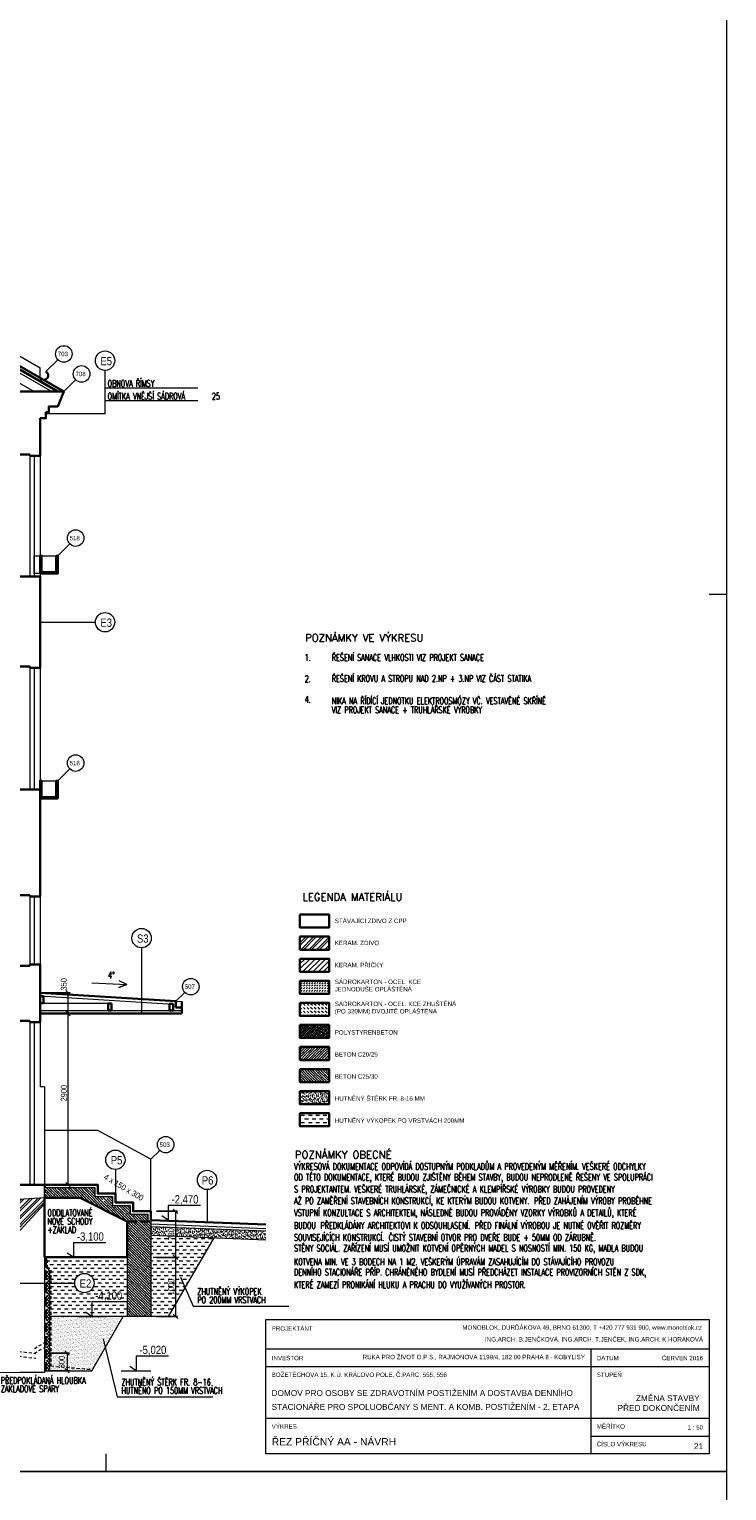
# Model space of a CAD drawing. Header units: millimetres. Extents: x -300958 to -108039, y 30118 to 292543.
# Tile 42 of 256: x -217035 to -205233, y 87605 to 112355. Entities that reach past the tile are written whole.
import ezdxf
from ezdxf.enums import TextEntityAlignment as Align

# ---------------------------------------------------------------- set-up
doc = ezdxf.new("R2010")
doc.units = ezdxf.units.MM
doc.header["$MEASUREMENT"] = 0
doc.linetypes.add('DGN Style 2', pattern=[879.857395, 527.914437, -351.942958])
doc.linetypes.add('DGN Style 3', pattern=[888.558256, 634.684469, -253.873788])
doc.layers.get('0').update_dxf_attribs({"lineweight": 13})
doc.layers.get('Defpoints').update_dxf_attribs({"color": 3, "lineweight": 13})
for name, color, linetype, lineweight in [('A_Vodorovné prvky krovu', 133, 'Continuous', 9), ('dims', 7, 'Continuous', 9), ('legenda', 7, 'Continuous', 13), ('Materiály', 1, 'Continuous', 13), ('navrh', 1, 'Continuous', 9), ('popis', 7, 'Continuous', 9), ('PSV', 7, 'Continuous', 13), ('RAMECEK', 7, 'Continuous', 0), ('schody', 7, 'Continuous', 13), ('tenka', 7, 'Continuous', 13), ('výškové kóty', 7, 'Continuous', 13), ('walls', 7, 'Continuous', 13)]:
    doc.layers.add(name, color=color, linetype=linetype, lineweight=lineweight)
doc.styles.add('GENERATED_STYLE_8', font='arial.ttf')
doc.styles.add('STYLE-0', font='ARIALN.TTF')
doc.styles.add('Style-Arial', font='arial.ttf')
doc.dimstyles.new('arch', dxfattribs={"dimscale": 50, "dimtxt": 2.5, "dimasz": 2.5, "dimexe": 1.25, "dimexo": 0.9, "dimtad": 1, "dimdec": 0, "dimtxsty": 'STYLE-0', "dimblk": 'ARCHTICK', "dimcen": 2.5, "dimadec": 0, "dimazin": 0, "dimtfac": 1, "dimtdec": 0, "dimtmove": 2, "dimatfit": 3, "dimldrblk": 'ARCHTICK', "dimfxl": 0, "dimarcsym": 0})
pattern_1 = [(37.5, (0, 0), (-1.574834, 48.170594), [0, -38, 0, -42.5, 0, -40.625]), (7.5, (0, 0), (44.244418, 70.553652), [0, -20.5, 0, -34.25, 0, -13.125]), (327.5, (-30.75, 0), (77.8535465, 0.141476), [0, -12.5, 0, -45, 0, -58.75]), (317.5, (-30.75, 0), (75.153165, 21.94189), [0, -6.25, 0, -29.5, 0, -33.75])]

# ---------------------------------------------------------------- blocks, each defined once
blk = doc.blocks.new('_ArchTick')
at = {"color": 0, "linetype": 'ByBlock', "flags": 128}
blk.add_lwpolyline([(-0.5, -0.5), (0.5, 0.5)], dxfattribs=at)
blk = doc.blocks.new('*D952')
at = {"layer": 'Defpoints', "color": 0, "linetype": 'Continuous'}
for p in [(-216792, 89938), (-216792, 89638), (-216395, 89638)]:
    blk.add_point(p, dxfattribs=at)
at = {"layer": 'dims', "color": 0, "linetype": 'Continuous', "lineweight": -2}
for p, q in [((-216717, 89938), (-216357, 89938)), ((-216717, 89638), (-216357, 89638))]:
    blk.add_line(p, q, dxfattribs=at)
at = {"layer": 'dims', "linetype": 'Continuous', "lineweight": 0}
blk.add_line((-216395, 89938), (-216395, 89638), dxfattribs=at)
at = {"layer": 'dims', "linetype": 'Continuous', "lineweight": 0, "xscale": 75, "yscale": 75, "zscale": 75}
for p, rotation in [((-216395, 89938), 90), ((-216395, 89638), 270)]:
    blk.add_blockref('_ArchTick', p, dxfattribs=dict(at, rotation=rotation))
at = {"layer": 'dims', "color": 0, "linetype": 'Continuous', "insert": (-216486, 89785), "char_height": 100, "attachment_point": 5, "rotation": 90, "style": 'STYLE-0'}
blk.add_mtext('300', dxfattribs=at)
blk = doc.blocks.new('*D953')
at = {"layer": 'Defpoints', "color": 0, "linetype": 'Continuous'}
for p in [(-214958, 91558), (-214958, 90558), (-214561, 90558)]:
    blk.add_point(p, dxfattribs=at)
at = {"layer": 'dims', "color": 0, "linetype": 'Continuous', "lineweight": -2}
for p, q in [((-214883, 91558), (-214524, 91558)), ((-214883, 90558), (-214524, 90558))]:
    blk.add_line(p, q, dxfattribs=at)
at = {"layer": 'dims', "linetype": 'Continuous', "lineweight": 0}
blk.add_line((-214561, 91558), (-214561, 90558), dxfattribs=at)
at = {"layer": 'dims', "linetype": 'Continuous', "lineweight": 0, "xscale": 75, "yscale": 75, "zscale": 75}
for p, rotation in [((-214561, 91558), 90), ((-214561, 90558), 270)]:
    blk.add_blockref('_ArchTick', p, dxfattribs=dict(at, rotation=rotation))
at = {"layer": 'dims', "color": 0, "linetype": 'Continuous', "insert": (-214631, 91058), "char_height": 100, "attachment_point": 5, "rotation": 90, "style": 'STYLE-0'}
blk.add_mtext('1000', dxfattribs=at)
blk = doc.blocks.new('*D954')
at = {"layer": 'Defpoints', "color": 0, "linetype": 'Continuous'}
for p in [(-214958, 92338), (-214958, 91558), (-214561, 91558)]:
    blk.add_point(p, dxfattribs=at)
at = {"layer": 'dims', "color": 0, "linetype": 'Continuous', "lineweight": -2}
for p, q in [((-214883, 92338), (-214524, 92338)), ((-214883, 91558), (-214524, 91558))]:
    blk.add_line(p, q, dxfattribs=at)
at = {"layer": 'dims', "linetype": 'Continuous', "lineweight": 0}
blk.add_line((-214561, 92338), (-214561, 91558), dxfattribs=at)
at = {"layer": 'dims', "linetype": 'Continuous', "lineweight": 0, "xscale": 75, "yscale": 75, "zscale": 75}
for p, rotation in [((-214561, 92338), 90), ((-214561, 91558), 270)]:
    blk.add_blockref('_ArchTick', p, dxfattribs=dict(at, rotation=rotation))
at = {"layer": 'dims', "color": 0, "linetype": 'Continuous', "insert": (-214631, 91948), "char_height": 100, "attachment_point": 5, "rotation": 90, "style": 'STYLE-0'}
blk.add_mtext('780', dxfattribs=at)
blk = doc.blocks.new('*D1392')
at = {"layer": 'Defpoints', "color": 0, "linetype": 'Continuous'}
for p in [(-216777, 95688), (-216777, 92788), (-216380, 92788)]:
    blk.add_point(p, dxfattribs=at)
at = {"layer": 'dims', "color": 0, "linetype": 'Continuous', "lineweight": -2}
for p, q in [((-216702, 95688), (-216343, 95688)), ((-216702, 92788), (-216343, 92788))]:
    blk.add_line(p, q, dxfattribs=at)
at = {"layer": 'dims', "linetype": 'Continuous', "lineweight": 0}
blk.add_line((-216380, 95688), (-216380, 92788), dxfattribs=at)
at = {"layer": 'dims', "linetype": 'Continuous', "lineweight": 0, "xscale": 75, "yscale": 75, "zscale": 75}
for p, rotation in [((-216380, 95688), 90), ((-216380, 92788), 270)]:
    blk.add_blockref('_ArchTick', p, dxfattribs=dict(at, rotation=rotation))
at = {"layer": 'dims', "color": 0, "linetype": 'Continuous', "insert": (-216450, 94338), "char_height": 100, "attachment_point": 5, "rotation": 90, "style": 'STYLE-0'}
blk.add_mtext('2900', dxfattribs=at)
blk = doc.blocks.new('*D1393')
at = {"layer": 'Defpoints', "color": 0, "linetype": 'Continuous'}
for p in [(-216853, 96038), (-216777, 95688), (-216380, 95688)]:
    blk.add_point(p, dxfattribs=at)
at = {"layer": 'dims', "color": 0, "linetype": 'Continuous', "lineweight": -2}
for p, q in [((-216778, 96038), (-216343, 96038)), ((-216702, 95688), (-216343, 95688))]:
    blk.add_line(p, q, dxfattribs=at)
at = {"layer": 'dims', "linetype": 'Continuous', "lineweight": 0}
blk.add_line((-216380, 96038), (-216380, 95688), dxfattribs=at)
at = {"layer": 'dims', "linetype": 'Continuous', "lineweight": 0, "xscale": 75, "yscale": 75, "zscale": 75}
for p, rotation in [((-216380, 96038), 90), ((-216380, 95688), 270)]:
    blk.add_blockref('_ArchTick', p, dxfattribs=dict(at, rotation=rotation))
at = {"layer": 'dims', "color": 0, "linetype": 'Continuous', "insert": (-216450, 96182), "char_height": 100, "attachment_point": 5, "rotation": 90, "style": 'STYLE-0'}
blk.add_mtext('350', dxfattribs=at)

msp = doc.modelspace()

# ---------------------------------------------------------------- hatches: boundary and pattern name
at = {"layer": 'Materiály', "linetype": 'Continuous', "lineweight": 0}
h = msp.add_hatch(dxfattribs=at)
h.set_pattern_fill('ANSI32', color=256, scale=250, style=0)
h.set_pattern_definition([(45, (2700.21, 7099.72), (-66.29126, 66.29126), []), (45, (2744.41, 7099.72), (-66.29126, 66.29126), [])])
h.paths.add_polyline_path([(-212454.2, 96767.6), (-211962, 96767.6), (-211962, 96989.5), (-212454.2, 96989.5)])
at = {"layer": 'Materiály', "linetype": 'Continuous'}
h = msp.add_hatch(dxfattribs=at)
h.set_pattern_fill('ANSI31', color=256, scale=500, style=0)
h.set_pattern_definition([(45, (2700.213, -17650.276), (-44.194174, 44.194174), [])])
h.paths.add_polyline_path([(-211962.1, 96615.8), (-212454.3, 96615.8), (-212454.3, 96393.9), (-211962.1, 96393.9)])
h = msp.add_hatch(dxfattribs=at)
h.set_pattern_fill('DASH', color=256, scale=250, angle=45, style=0)
h.set_pattern_definition([(45, (2700.213, -39925.276), (4e-15, 44.194174), [31.25, -31.25])])
h.paths.add_polyline_path([(-212454.4, 96242.1), (-212454.4, 96020.2), (-211962.2, 96020.2), (-211962.2, 96242.1)])
h = msp.add_hatch(dxfattribs=at)
h.set_pattern_fill('DASH', color=256, scale=350, angle=135, style=0)
h.set_pattern_definition([(135, (2700.213, -39925.276), (-61.871843, 4e-15), [43.75, -43.75])])
h.paths.add_polyline_path([(-212454.4, 95868.4), (-212454.4, 95646.5), (-211962.2, 95646.5), (-211962.2, 95868.4)])
at = {"layer": 'Materiály', "linetype": 'Continuous', "lineweight": 0}
h = msp.add_hatch(dxfattribs=at)
h.set_pattern_fill('ANSI33', color=256, scale=150, style=0)
h.set_pattern_definition([(45, (0, 773.69), (-26.516504, 26.516504), []), (45, (26.517, 773.69), (-26.516504, 26.516504), [18.75, -9.375])])
h.paths.add_polyline_path([(-212454.5, 95494.7), (-212454.5, 95272.9), (-211962.3, 95272.9), (-211962.3, 95494.7)])
h = msp.add_hatch(dxfattribs=at)
h.set_pattern_fill('ANSI35', color=256, scale=250, style=0)
h.set_pattern_definition([(45, (0, 25523.69), (-44.194174, 44.194174), []), (45, (44.194, 25523.69), (-44.194174, 44.194174), [78.125, -15.625, 0, -15.625])])
h.paths.add_polyline_path([(-212454.5, 95121.1), (-212454.5, 94899.2), (-211962.3, 94899.2), (-211962.3, 95121.1)])
h = msp.add_hatch(dxfattribs=at)
h.set_pattern_fill('ANSI35', color=256, scale=250, angle=90, style=0)
h.set_pattern_definition([(135, (0, 400), (-44.194174, -44.194174), []), (135, (3e-15, 444.194), (-44.194174, -44.194174), [78.125, -15.625, 0, -15.625])])
h.paths.add_polyline_path([(-212454.5, 94747.4), (-212454.5, 94525.5), (-211962.3, 94525.5), (-211962.3, 94747.4)])
at = {"layer": 'Materiály', "linetype": 'Continuous'}
h = msp.add_hatch(dxfattribs=at)
h.set_pattern_fill('AR-SAND', color=256, scale=25, style=0)
h.set_pattern_definition([(37.5, (0, 25150), (-1.574834, 48.170594), [0, -38, 0, -42.5, 0, -40.625]), (7.5, (0, 25150), (44.244418, 70.553652), [0, -20.5, 0, -34.25, 0, -13.125]), (327.5, (-30.75, 25150), (77.8535465, 0.141476), [0, -12.5, 0, -45, 0, -58.75]), (317.5, (-30.75, 25150), (75.153165, 21.94189), [0, -6.25, 0, -29.5, 0, -33.75])])
h.paths.add_polyline_path([(-212454.5, 94373.7), (-212454.5, 94151.8), (-211962.3, 94151.8), (-211962.3, 94373.7)])
h = msp.add_hatch(dxfattribs=at)
h.set_pattern_fill('DASH', color=256, scale=500, style=0)
h.set_pattern_definition([(0, (0, 49526.31), (62.5, 62.5), [62.5, -62.5])])
h.paths.add_polyline_path([(-212454.5, 94000), (-212454.5, 93778.1), (-211962.3, 93778.1), (-211962.3, 94000)])
at = {"layer": 'Materiály', "linetype": 'Continuous', "lineweight": 0}
h = msp.add_hatch(dxfattribs=at)
h.set_pattern_fill('ANSI35', color=256, scale=250, angle=90, style=0)
h.paths.add_polyline_path([(-216174.8, 92563.2), (-216102.6, 92527.1), (-216102.6, 92738.2), (-216762.6, 92738.2), (-216762.6, 92563.2)])
h.paths.add_polyline_path([(-215377.6, 92164.6), (-215027.6, 92164.6), (-215027.6, 92288.2), (-215327.6, 92288.2), (-215327.6, 92438.2), (-215627.6, 92438.2), (-215627.6, 92588.2), (-215927.6, 92588.2), (-215927.6, 92738.2), (-216102.6, 92738.2), (-216102.6, 92527.1)])
h = msp.add_hatch(dxfattribs=at)
h.set_pattern_fill('ANSI32', color=256, scale=250, style=0)
h.paths.add_polyline_path([(-216777.6, 92463.2), (-216777.6, 92563.2), (-217567.6, 92513.2), (-217567.6, 91718.2), (-217467.6, 91718.2)])
h = msp.add_hatch(dxfattribs=at)
h.set_pattern_fill('ANSI35', color=256, scale=250, angle=90, style=0)
h.paths.add_polyline_path([(-215377.6, 91558.2), (-215377.6, 90558.2), (-214977.6, 90558.2), (-214977.6, 92164.6), (-215377.6, 92164.6)])
at = {"layer": 'Materiály', "linetype": 'Continuous'}
h = msp.add_hatch(dxfattribs=at)
h.set_pattern_fill('AR-SAND', color=256, scale=25, style=0)
h.set_pattern_definition(pattern_1)
h.paths.add_polyline_path([(-213032.6, 91856.5), (-213032.6, 92006.7), (-214977.6, 92083.1), (-214977.6, 91933)])
h.paths.add_polyline_path([(-214706.9, 91833.1), (-214706.9, 92063.3), (-214554.8, 92063.3), (-214554.8, 91833.1)], flags=9)
h = msp.add_hatch(dxfattribs=at)
h.set_pattern_fill('DASH', color=256, scale=500, style=0)
h.paths.add_polyline_path([(-213908.1, 91891), (-214977.6, 91933), (-214977.6, 90558.2), (-214677.6, 90558.2)])
h.paths.add_polyline_path([(-214706.9, 90914.7), (-214706.9, 91201.6), (-214554.8, 91201.6), (-214554.8, 90914.7)], flags=24)
h.paths.add_polyline_path([(-214706.9, 91833.1), (-214706.9, 92063.3), (-214554.8, 92063.3), (-214554.8, 91833.1)], flags=9)
h = msp.add_hatch(dxfattribs=at)
h.set_pattern_fill('DASH', color=256, scale=500, style=0)
h.paths.add_polyline_path([(-215938.8, 91123, -1), (-216266.4, 91123), (-216672.6, 91123), (-216672.6, 90558.2), (-215377.6, 90558.2), (-215377.6, 91558.2), (-216752.6, 91558.2), (-216752.6, 91393.2), (-216692.6, 91333.2), (-216692.6, 91123), (-216266.4, 91123, -1)])
h.paths.add_polyline_path([(-215952.7, 91015.5), (-215440.9, 91015.5), (-215440.9, 90777.2), (-215952.7, 90777.2)], flags=24)
h = msp.add_hatch(dxfattribs=at)
h.set_pattern_fill('AR-SAND', color=256, scale=25, style=0)
h.set_pattern_definition(pattern_1)
h.paths.add_polyline_path([(-215977.6, 89638.2), (-215446.4, 90558.2), (-216692.6, 90558.2), (-216692.6, 89638.2)])
h.paths.add_polyline_path([(-216562.2, 89669.7), (-216562.2, 89900.6), (-216410, 89900.6), (-216410, 89669.7)], flags=24)

# ---------------------------------------------------------------- linework, layer by layer
at = {"layer": 'A_Vodorovné prvky krovu'}
for p, q in [((-218335.5, 107189.8), (-216652.6, 106218.2)), ((-218335.5, 107016.6), (-216952.6, 106218.2))]:
    msp.add_line(p, q, dxfattribs=at)
at = {"layer": 'dims', "linetype": 'Continuous', "flags": 128}
msp.add_lwpolyline([(-215975.4, 96205.2), (-215386.1, 96176.4), (-215517.6, 96127.7), (-215386.1, 96176.4), (-215512.2, 96237.7)], dxfattribs=at)
at = {"layer": 'legenda', "linetype": 'Continuous', "lineweight": 0}
for p, q in [((-215752.6, 105844.4), (-215752.6, 106578.7)), ((-215752.6, 105844.4), (-216752.6, 105844.4)), ((-216852.6, 102313.2), (-215916.4, 102313.2)), ((-215134.8, 96800), (-215134.8, 95688.2)), ((-215577.6, 93046), (-215577.6, 92638.2)), ((-214026.2, 92704.7), (-214026.2, 92150.8))]:
    msp.add_line(p, q, dxfattribs=at)
at = {"layer": 'legenda', "linetype": 'Continuous'}
for p, q in [((-214183.7, 106278.7), (-215752.6, 106278.7)), ((-214183.7, 106061.6), (-215752.6, 106061.6)), ((-217567.6, 91123), (-216266.4, 91123)), ((-213032.6, 90007.2), (-205532.6, 90007.2)), ((-207532.6, 90007.2), (-207532.6, 88232.5)), ((-213032.6, 89707.2), (-205532.6, 89707.2)), ((-213032.6, 88832.5), (-205532.6, 88832.5)), ((-207532.6, 88532.5), (-205532.6, 88532.5))]:
    msp.add_line(p, q, dxfattribs=at)
at = {"layer": 'legenda', "linetype": 'Continuous', "flags": 128}
msp.add_lwpolyline([(-205532.6, 88232.5), (-213032.6, 88232.5), (-213032.6, 90507.2), (-205532.6, 90507.2)], close=True, dxfattribs=at)
at = {"layer": 'legenda', "linetype": 'Continuous', "lineweight": 0}
for centre in [(-215752.6, 106742.5), (-215752.6, 102313.2), (-215134.8, 96963.8), (-215577.6, 93209.7), (-214026.2, 92868.5), (-216102.6, 91123)]:
    msp.add_circle(centre, 163.8, dxfattribs=at)
at = {"layer": 'Materiály', "linetype": 'Continuous'}
for p, q in [((-215877.6, 93708.2), (-216777.6, 93708.2)), ((-214977.6, 93219), (-215877.6, 93708.2)), ((-214977.6, 92338.2), (-214977.6, 93219)), ((-214977.6, 92188.2), (-214977.6, 90558.2)), ((-214977.6, 92123.1), (-213032.6, 92046.7)), ((-214977.6, 92083.1), (-213032.6, 92006.7)), ((-214977.6, 91933), (-213032.6, 91856.5)), ((-216752.6, 91393.2), (-216692.6, 91333.2)), ((-215377.6, 91558.2), (-215377.6, 90558.2))]:
    msp.add_line(p, q, dxfattribs=at)
at = {"layer": 'Materiály', "linetype": 'DGN Style 3', "lineweight": 30, "ltscale": 0.25}
for p, q in [((-215377.6, 92164.6), (-214977.6, 92164.6)), ((-216752.6, 91558.2), (-216752.6, 89638.2))]:
    msp.add_line(p, q, dxfattribs=at)
at = {"layer": 'Materiály', "linetype": 'Continuous', "flags": 128}
for points in [[(-216777.6, 92738.2), (-215927.6, 92738.2), (-215927.6, 92588.2), (-215627.6, 92588.2), (-215627.6, 92438.2), (-215327.6, 92438.2), (-215327.6, 92288.2), (-215027.6, 92288.2), (-215027.6, 92164.6)], [(-216728.4, 89638.2), (-216692.6, 89658.9), (-216742.6, 89687.7), (-216692.6, 89716.6), (-216742.6, 89745.5), (-216692.6, 89774.3), (-216742.6, 89803.2), (-216692.6, 89832.1), (-216742.6, 89860.9), (-216692.6, 89889.8), (-216742.6, 89918.7), (-216692.6, 89947.5), (-216742.6, 89976.4), (-216692.6, 90005.3), (-216742.6, 90034.1), (-216692.6, 90063), (-216742.6, 90091.9), (-216692.6, 90120.7), (-216742.6, 90149.6), (-216692.6, 90178.5), (-216742.6, 90207.3), (-216692.6, 90236.2), (-216742.6, 90265.1), (-216692.6, 90293.9), (-216742.6, 90322.8), (-216692.6, 90351.7), (-216742.6, 90380.5), (-216692.6, 90409.4), (-216742.6, 90438.3), (-216692.6, 90467.2), (-216742.6, 90496), (-216692.6, 90524.9), (-216742.6, 90553.8), (-216692.6, 90582.6), (-216742.6, 90611.5), (-216692.6, 90640.4), (-216742.6, 90669.2), (-216692.6, 90698.1), (-216742.6, 90727), (-216692.6, 90755.8), (-216742.6, 90784.7), (-216692.6, 90813.6), (-216742.6, 90842.4), (-216692.6, 90871.3), (-216742.6, 90900.2), (-216692.6, 90929), (-216742.6, 90957.9), (-216692.6, 90986.8), (-216742.6, 91015.6), (-216692.6, 91044.5), (-216742.6, 91073.4), (-216692.6, 91102.2), (-216742.6, 91131.1), (-216692.6, 91160), (-216742.6, 91188.8), (-216692.6, 91217.7), (-216742.6, 91246.6), (-216692.6, 91275.4), (-216742.6, 91304.3), (-216692.6, 91333.2), (-216692.6, 91333.2)]]:
    msp.add_lwpolyline(points, dxfattribs=at)
at = {"layer": 'navrh', "linetype": 'Continuous', "lineweight": 30}
for p, q in [((-218633.9, 107419.8), (-216552.6, 106218.2)), ((-218608.9, 107463.2), (-216452.6, 106218.2)), ((-216852.6, 96038.2), (-214552.6, 95894.4)), ((-214552.6, 95788.2), (-214552.6, 95894.4)), ((-214552.6, 95788.2), (-214452.6, 95788.2)), ((-214452.6, 95688.2), (-214452.6, 95888.2)), ((-216852.6, 95688.2), (-214452.6, 95688.2)), ((-216777.6, 92563.2), (-216174.8, 92563.2)), ((-216777.6, 92463.2), (-216777.6, 92563.2)), ((-216174.8, 92563.2), (-215377.6, 92164.6)), ((-215377.6, 92164.6), (-215377.6, 91558.2)), ((-214977.6, 92188.2), (-213764, 92140.5)), ((-213764, 92140.5), (-213032.6, 92111.7)), ((-215377.6, 91558.2), (-216777.6, 91558.2))]:
    msp.add_line(p, q, dxfattribs=at)
at = {"layer": 'navrh', "linetype": 'Continuous'}
for p, q in [((-217027.6, 105128.2), (-217027.6, 103088.2)), ((-216952.6, 105128.2), (-216952.6, 103088.2)), ((-216827.6, 103438.2), (-216577.6, 103438.2)), ((-217027.6, 101538.2), (-217027.6, 99478.2)), ((-216952.6, 101538.2), (-216952.6, 99478.2)), ((-216827.6, 99628.2), (-216577.6, 99628.2)), ((-217027.6, 97668.2), (-217027.6, 96518.2)), ((-216952.6, 97668.2), (-216952.6, 96518.2)), ((-216855.7, 95988.3), (-214602.6, 95847.5)), ((-214602.6, 95738.2), (-214602.6, 95847.5)), ((-214552.6, 95894.4), (-214452.6, 95888.2)), ((-217027.6, 95538.2), (-217027.6, 92788.2)), ((-216952.6, 95538.2), (-216952.6, 92788.2)), ((-215702.6, 95738.2), (-214452.6, 95738.2)), ((-214677.6, 90558.2), (-213908.1, 91891)), ((-216692.6, 91333.2), (-216692.6, 89638.2)), ((-215377.6, 90558.2), (-216692.6, 90558.2)), ((-215977.6, 89638.2), (-215446.4, 90558.2)), ((-214677.6, 90558.2), (-215446.4, 90558.2)), ((-216777.6, 89638.2), (-215977.6, 89638.2))]:
    msp.add_line(p, q, dxfattribs=at)
at = {"layer": 'navrh', "linetype": 'DGN Style 2', "lineweight": 0, "ltscale": 0.1}
for p, q in [((-216762.6, 92563.2), (-216762.6, 92788.2)), ((-216732.6, 91518.2), (-216732.6, 91401.5)), ((-216732.6, 91401.5), (-216672.6, 91341.5)), ((-216672.6, 91341.5), (-216672.6, 89718.2)), ((-216947.6, 90014.1), (-216747.6, 90129.6)), ((-217567.6, 90008.2), (-216924.4, 89930)), ((-217567.6, 89928.2), (-216924.4, 89850)), ((-216947.6, 89934.1), (-216747.6, 90049.6)), ((-216672.6, 89718.2), (-215977.6, 89659.8))]:
    msp.add_line(p, q, dxfattribs=at)
at = {"layer": 'navrh', "linetype": 'Continuous'}
msp.add_lwpolyline([(-216852.6, 103138.2), (-216952.6, 103138.2), (-216952.6, 103438.2), (-216852.6, 103438.2)], close=True, dxfattribs=at)
at = {"layer": 'navrh', "linetype": 'Continuous', "lineweight": 30, "flags": 128}
for points in [[(-216852.6, 103138.2), (-216852.6, 103438.2), (-216827.6, 103438.2), (-216827.6, 103163.2), (-216577.6, 103163.2), (-216577.6, 103438.2), (-216552.6, 103438.2), (-216552.6, 103138.2), (-216852.6, 103138.2)], [(-216852.6, 99328.2), (-216852.6, 99628.2), (-216827.6, 99628.2), (-216827.6, 99353.2), (-216577.6, 99353.2), (-216577.6, 99628.2), (-216552.6, 99628.2), (-216552.6, 99328.2), (-216852.6, 99328.2)], [(-216792.6, 95983.2), (-216792.6, 95863.2), (-216852.6, 95863.2), (-216852.6, 95983.2), (-216852.6, 95983.2), (-216792.6, 95983.2)], [(-215642.6, 95858.2), (-215642.6, 95738.2), (-215702.6, 95738.2), (-215702.6, 95858.2), (-215702.6, 95858.2), (-215642.6, 95858.2)], [(-214602.6, 95848.2), (-214602.6, 95738.2), (-214662.6, 95738.2), (-214662.6, 95848.2), (-214662.6, 95848.2), (-214602.6, 95848.2)], [(-216777.6, 92788.2), (-215877.6, 92788.2), (-215877.6, 92638.2), (-215577.6, 92638.2), (-215577.6, 92488.2), (-215277.6, 92488.2), (-215277.6, 92338.2), (-214977.6, 92338.2), (-214977.6, 92188.2), (-214977.6, 92188.2)]]:
    msp.add_lwpolyline(points, dxfattribs=at)
for points in [[(-212454.2, 96989.5), (-211962, 96989.5), (-211962, 96767.6), (-212454.2, 96767.6)], [(-212454.3, 96615.8), (-211962.1, 96615.8), (-211962.1, 96393.9), (-212454.3, 96393.9)], [(-212454.4, 96242.1), (-211962.2, 96242.1), (-211962.2, 96020.2), (-212454.4, 96020.2)], [(-212454.4, 95868.4), (-211962.2, 95868.4), (-211962.2, 95646.5), (-212454.4, 95646.5)], [(-212454.5, 95494.7), (-211962.3, 95494.7), (-211962.3, 95272.9), (-212454.5, 95272.9)], [(-212454.5, 95121.1), (-211962.3, 95121.1), (-211962.3, 94899.2), (-212454.5, 94899.2)], [(-212454.5, 94747.4), (-211962.3, 94747.4), (-211962.3, 94525.5), (-212454.5, 94525.5)], [(-212454.5, 94373.7), (-211962.3, 94373.7), (-211962.3, 94151.8), (-212454.5, 94151.8)], [(-212454.5, 94000), (-211962.3, 94000), (-211962.3, 93778.1), (-212454.5, 93778.1)]]:
    msp.add_lwpolyline(points, close=True, dxfattribs=at)
at = {"layer": 'navrh', "linetype": 'Continuous', "lineweight": 30}
msp.add_arc((-216790.6, 106491.3), 75, 214.22257, 59.99963, dxfattribs=at)
at = {"layer": 'PSV', "linetype": 'Continuous', "lineweight": 0}
for p, q in [((-216550.8, 106758.5), (-216753.1, 106556.3)), ((-216250.3, 106420.4), (-216452.6, 106218.2)), ((-216350.3, 103640.4), (-216552.6, 103438.2)), ((-216350.3, 99830.4), (-216552.6, 99628.2)), ((-214401.6, 96043.5), (-214552.6, 95894.4)), ((-214826.6, 93368.2), (-214977.6, 93219))]:
    msp.add_line(p, q, dxfattribs=at)
for centre in [(-216450.5, 106856.3), (-216150.1, 106518.2), (-216250.1, 103738.2), (-216250.1, 99928.2), (-214301.9, 96142), (-214726.9, 93466.6)]:
    msp.add_circle(centre, 140.1, dxfattribs=at)
at = {"layer": 'RAMECEK', "linetype": 'Continuous', "lineweight": 0}
for p, q in [((-205232.6, 102782.5), (-205532.6, 102782.5)), ((-215732.6, 87932.5), (-215732.6, 88232.5))]:
    msp.add_line(p, q, dxfattribs=at)
at = {"layer": 'RAMECEK', "linetype": 'Continuous', "lineweight": 0, "flags": 128}
for points in [[(-236732.6, 87932.5), (-205232.6, 87932.5), (-205232.6, 112682.5), (-236732.6, 112682.5)], [(-236732.6, 63182.5), (-205232.6, 63182.5), (-205232.6, 87932.5), (-236732.6, 87932.5)]]:
    msp.add_lwpolyline(points, close=True, dxfattribs=at)
at = {"layer": 'tenka', "linetype": 'Continuous'}
for p, q in [((-223397.9, 110401.3), (-216852.6, 106622.3)), ((-216852.6, 106449.1), (-216852.6, 106622.3)), ((-216852.6, 105128.2), (-216852.6, 103088.2)), ((-216852.6, 101538.2), (-216852.6, 99478.2)), ((-216852.6, 97668.2), (-216852.6, 96518.2)), ((-215702.6, 95858.2), (-216792.6, 95858.2)), ((-215702.6, 95738.2), (-215702.6, 95858.2)), ((-216852.6, 95738.2), (-215702.6, 95738.2)), ((-216852.6, 95538.2), (-216852.6, 94448.2)), ((-216777.6, 94448.2), (-216852.6, 94448.2)), ((-216777.6, 94448.2), (-216777.6, 92788.2)), ((-216777.6, 92563.2), (-216777.6, 92788.2)), ((-216777.6, 92563.2), (-217567.6, 92513.2)), ((-216777.6, 92463.2), (-217467.6, 91718.2)), ((-216777.6, 91558.2), (-216777.6, 89608.2)), ((-216777.6, 89608.2), (-217567.6, 89608.2))]:
    msp.add_line(p, q, dxfattribs=at)
at = {"layer": 'tenka', "linetype": 'Continuous', "flags": 128}
for points in [[(-214475.7, 91221.1), (-214264.4, 90730.7), (-212643.4, 90730.7)], [(-215785.4, 90178.2), (-215549.2, 89197.3), (-213928.2, 89197.3)]]:
    msp.add_lwpolyline(points, dxfattribs=at)
at = {"layer": 'výškové kóty', "linetype": 'Continuous'}
for p, q in [((-216225.4, 90558.2), (-215725.4, 90558.2)), ((-215477.6, 89638.2), (-214977.6, 89638.2))]:
    msp.add_line(p, q, dxfattribs=at)
at = {"layer": 'výškové kóty', "linetype": 'Continuous', "lineweight": 0, "flags": 128}
for points in [[(-214136.7, 92433.6), (-214685.4, 92433.6), (-214685.4, 92188.2), (-214791.8, 92258.6)], [(-215738.2, 91803.6), (-216286.8, 91803.6), (-216286.8, 91558.2), (-216393.3, 91628.6)], [(-215426.8, 90803.6), (-215975.4, 90803.6), (-215975.4, 90558.2), (-216081.9, 90628.6)], [(-214678.9, 89883.6), (-215227.6, 89883.6), (-215227.6, 89638.2), (-215334, 89708.6)]]:
    msp.add_lwpolyline(points, dxfattribs=at)
at = {"layer": 'walls', "linetype": 'Continuous', "lineweight": 30}
for p, q in [((-216452.6, 106218.2), (-217232.6, 106218.2)), ((-216852.6, 105128.2), (-216852.6, 105768.2)), ((-217372.6, 105153.2), (-217027.6, 105153.2)), ((-217027.6, 105128.2), (-217027.6, 105153.2)), ((-217027.6, 105128.2), (-216852.6, 105128.2)), ((-217222.6, 103088.2), (-216852.6, 103088.2)), ((-216852.6, 101538.2), (-216852.6, 103088.2)), ((-217502.6, 101563.2), (-217027.6, 101563.2)), ((-217027.6, 101538.2), (-217027.6, 101563.2)), ((-217027.6, 101538.2), (-216852.6, 101538.2)), ((-217352.6, 99478.2), (-216852.6, 99478.2)), ((-216852.6, 97668.2), (-216852.6, 99478.2)), ((-217502.6, 97693.2), (-217027.6, 97693.2)), ((-217027.6, 97668.2), (-217027.6, 97693.2)), ((-217027.6, 97668.2), (-216852.6, 97668.2)), ((-217502.6, 96493.2), (-217027.6, 96493.2)), ((-216852.6, 96518.2), (-217027.6, 96518.2)), ((-217027.6, 96518.2), (-217027.6, 96493.2)), ((-216852.6, 95538.2), (-216852.6, 96518.2)), ((-217502.6, 95563.2), (-217027.6, 95563.2)), ((-217027.6, 95538.2), (-217027.6, 95563.2)), ((-217027.6, 95538.2), (-216852.6, 95538.2)), ((-216777.6, 92788.2), (-218922.6, 92788.2)), ((-216777.6, 91558.2), (-216777.6, 92463.2))]:
    msp.add_line(p, q, dxfattribs=at)
at = {"layer": 'walls', "linetype": 'Continuous', "lineweight": 30, "flags": 128}
msp.add_lwpolyline([(-216852.6, 105768.2), (-216752.6, 105768.2), (-216752.6, 105868.2), (-216702.6, 105868.2), (-216702.6, 105968.2), (-216552.6, 105968.2), (-216452.6, 106218.2)], dxfattribs=at)
msp.add_lwpolyline([(-212454.1, 97363.2), (-211962, 97363.2), (-211962, 97141.3), (-212454.1, 97141.3)], close=True, dxfattribs=at)

# ---------------------------------------------------------------- texts
at = {"layer": 'dims', "linetype": 'Continuous', "insert": (-215591.6, 96332.2), "char_height": 112, "attachment_point": 6, "rotation": 357.20383, "line_spacing_factor": 0.765173, "style": 'Style-Arial'}
msp.add_mtext('{\\Fromans|c238;\\W0.71429;4°}', dxfattribs=at)
at = {"layer": 'legenda', "linetype": 'Continuous', "lineweight": 0}
for s, insert, char_height, width, attachment_point, style in [('E5', (-215831.4, 106805.3), 140, 298.375, 1, 'STYLE-0'), ('E3', (-215831.4, 102375.9), 140, 298.375, 1, 'STYLE-0'), ('STÁVAJÍCÍ ZDIVO Z CPP', (-211865.2, 97293.3), 75, 1711.466, 1, 'GENERATED_STYLE_8'), ('S3', (-215213.6, 97026.5), 140, 298.375, 1, 'STYLE-0'), ('KERAM. ZDIVO', (-211865.3, 96919.6), 75, 1711.466, 1, 'GENERATED_STYLE_8'), ('KERAM. PŘÍČKY', (-211865.4, 96545.9), 75, 1711.466, 1, 'GENERATED_STYLE_8'), ('SÁDROKARTON - OCEL. KCE JEDNODUŠE OPLÁŠTĚNÁ', (-211865.4, 96261.4), 75, 1711.466, 1, 'GENERATED_STYLE_8'), ('SÁDROKARTON - OCEL. KCE ZHUŠTĚNÁ \\P(PO 320MM) DVOJITĚ OPLÁŠTĚNÁ', (-211865.5, 95887.7), 75, 2278.255, 1, 'GENERATED_STYLE_8'), ('POLYSTYRENBETON', (-211865.6, 95405.8), 75, 1711.466, 1, 'GENERATED_STYLE_8'), ('BETON C20/25', (-211865.6, 95032.1), 75, 1711.466, 1, 'GENERATED_STYLE_8'), ('BETON C25/30', (-211865.6, 94658.4), 75, 1711.466, 1, 'GENERATED_STYLE_8'), ('HUTNĚNÝ ŠTĚRK FR. 8-16 MM', (-211865.6, 94284.7), 75, 1711.466, 1, 'GENERATED_STYLE_8'), ('HUTNĚNÝ VÝKOPEK PO VRSTVÁCH 200MM', (-211865.6, 93911), 75, 3174.656, 1, 'GENERATED_STYLE_8'), ('P5', (-215656.4, 93272.5), 140, 1046.843, 1, 'STYLE-0'), ('P6', (-214017.2, 92931.2), 140, 226.665, 2, 'STYLE-0'), ('E2', (-216181.4, 91185.7), 140, 298.375, 1, 'STYLE-0'), ('\\A1;PROJEKTANT  ', (-212932.6, 90390), 75, 1711.466, 1, 'GENERATED_STYLE_8'), ('MONOBLOK, DURĎÁKOVA 49, BRNO 61300, T +420 777 931 900, www.monoblok.cz', (-205650.9, 90407.2), 75, 4311.61, 3, 'GENERATED_STYLE_8'), ('ING.ARCH. B.JENČKOVÁ, ING.ARCH. T.JENČEK, ING.ARCH. K.HORÁKOVÁ', (-205632.6, 90207.2), 75, 5486.569, 3, 'GENERATED_STYLE_8'), ('\\A1;INVESTOR', (-212932.6, 89890), 75, 1711.466, 1, 'GENERATED_STYLE_8'), ('RUKA PRO ŽIVOT O.P.S., RAJMONOVA 1199/4, 182 00 PRAHA 8 - KOBYLISY', (-207632.6, 89907.2), 75, 3880.28, 3, 'GENERATED_STYLE_8'), ('\\A1;DATUM', (-207432.6, 89890), 75, 689.424, 1, 'GENERATED_STYLE_8'), ('ČERVEN 2016', (-205632.6, 89890), 75, 828.958, 3, 'GENERATED_STYLE_8'), ('BOŽETĚCHOVA 15, K.Ú. KRÁLOVO POLE, Č.PARC. 555, 556', (-212932.6, 89607.2), 75, 3474.693, 1, 'GENERATED_STYLE_8'), ('STUPEŇ', (-207432.6, 89607.2), 75, 945.177, 1, 'GENERATED_STYLE_8'), ('VÝKRES', (-212932.6, 88732.6), 75, 1711.466, 1, 'GENERATED_STYLE_8'), ('MĚŘÍTKO', (-207432.6, 88732.6), 75, 810.571, 1, 'GENERATED_STYLE_8'), ('1 : 50', (-205632.6, 88715.3), 75, 828.957, 3, 'GENERATED_STYLE_8'), ('ŘEZ PŘÍČNÝ AA - NÁVRH', (-212932.7, 88371.1), 125, 4195.239, 7, 'GENERATED_STYLE_8'), ('ČÍSLO VÝKRESU', (-207432.6, 88432.6), 75, 931.717, 1, 'GENERATED_STYLE_8'), ('21', (-205632.6, 88409.6), 100, 828.958, 3, 'GENERATED_STYLE_8')]:
    msp.add_mtext(s, dxfattribs=dict(at, insert=insert, char_height=char_height, width=width, attachment_point=attachment_point, style=style))
for s, insert, char_height, attachment_point, rotation, line_spacing_factor, style in [('{\\Fromans|c238;\\W0.71429;OBNOVA ŘÍMSY}', (-215709, 106356.4), 112, 4, 0.00116, 0.765173, 'Style-Arial'), ('{\\Fromans|c238;\\W0.71429;OMÍTKA VNĚJŠÍ SÁDROVÁ}', (-215709, 106139.2), 112, 4, 0.00116, 0.765173, 'Style-Arial'), ('{\\Fromans|c238;\\W0.71429;2\\Fromans|c0;5}', (-213946.3, 106139.2), 112, 4, 0.00116, 0.765173, 'Style-Arial'), ('\\Fromans.shx;POZNÁMKY VE VÝKRESU', (-212368, 102048.2), 125, 4, 0.00406, 0.809677, 'GENERATED_STYLE_8'), ('\\Fromans.shx;\\H1.000000x;\\W0.714286;1.', (-212374.3, 101714.2), 112, 4, 0.00116, 0.765173, 'Style-Arial'), ('{\\Fromans|c238;\\W0.71429;ŘEŠENÍ SANACE VLHKOSTI VIZ PROJEKT SANACE}', (-211916.7, 101715.3), 112, 4, 0.00116, 0.809677, 'Style-Arial'), ('{\\Fromans|c238;\\W0.71429;2\\Fromans|c0;.}', (-212374.3, 101356.9), 112, 4, 0.00116, 0.765173, 'Style-Arial'), ('{\\Fromans|c238;\\W0.71429;ŘEŠENÍ KROVU A STROPU NAD 2.NP + 3.NP VIZ ČÁST STATIKA}', (-211916.7, 101357.9), 112, 4, 0.00116, 0.809677, 'Style-Arial'), ('{\\Fromans|c238;\\W0.71429;4\\Fromans|c0;.}', (-212374.3, 101006), 112, 4, 0.00116, 0.765173, 'Style-Arial'), ('{\\Fromans|c238;\\W0.71429;NIKA NA ŘÍDÍCÍ JEDNOTKU ELEKTROOSMÓZY VČ. VESTAVĚNÉ SKŘÍNĚ \\PVIZ PROJEKT SANACE + TRUHLÁŘSKÉ VÝROBKY}', (-211916.7, 100904.2), 112, 4, 0.00116, 0.809677, 'Style-Arial'), ('\\Fromans.shx;LEGENDA MATERIÁLU', (-211565.6, 97660.2), 125, 5, 0.00406, 0.809677, 'GENERATED_STYLE_8'), ('\\Fromans.shx;POZNÁMKY OBECNÉ', (-212541.8, 93296.4), 125, 4, 0.00406, 0.809677, 'GENERATED_STYLE_8'), ('{\\Fromans|c0;\\W0.71429;VÝKRESOVÁ DOKUMENTACE ODPOVÍDÁ DOSTUPNÝM PODKLAD\\Fromans|c238;Ů\\Fromans|c0;M A PROVEDENÝM M\\Fromans|c238;ĚŘ\\Fromans|c0;ENÍM. VEŠKERÉ ODCHYLKY }', (-212555.5, 93096.3), 112, 4, 0.00116, 0.809677, 'Style-Arial'), ('{\\Fromans|c0;\\W0.71429;OD TÉTO DOKUMENTACE, KTERÉ BUDOU\\Fromans|c238; \\Fromans|c0;ZJIŠT\\Fromans|c238;Ě\\Fromans|c0;NY B\\Fromans|c238;Ě\\Fromans|c0;HEM STAVBY, BUDOU NEPRODLEN\\Fromans|c238;Ě\\Fromans|c0; \\Fromans|c238;Ř\\Fromans|c0;EŠENY VE SPOLUPRÁCI }', (-212555.5, 92896.3), 112, 4, 0.00116, 0.809677, 'Style-Arial'), ('{\\Fromans|c0;\\W0.71429;AŽ PO ZAM\\Fromans|c238;ĚŘ\\Fromans|c0;ENÍ STAVEBNÍCH KONSTRUKCÍ, KE KTERÝM BUDOU KOTVENY.{\\W1; }P\\Fromans|c238;Ř\\Fromans|c0;ED ZAHÁJENÍM VÝROBY PROB\\Fromans|c238;Ě\\Fromans|c0;HNE }', (-212555.5, 92496.1), 112, 4, 0.00116, 0.809677, 'Style-Arial'), ('{\\Fromans|c0;\\W0.71429;S PROJEKTANTEM.\\Fromans|c238; \\Fromans|c0;VEŠKERÉ TRUHLÁRSKÉ, ZÁME\\Fromans|c238;Č\\Fromans|c0;NICKÉ A KLEMPÍ\\Fromans|c238;Ř\\Fromans|c0;SKÉ VÝROBKY BUDOU PROVEDENY }', (-212555.5, 92694), 112, 4, 0.00116, 0.809677, 'Style-Arial'), ('{\\Fromans|c0;\\W0.71429;VSTUPNÍ KONZULTACE S ARCHITEKTEM, NÁSLEDN\\Fromans|c238;Ě\\Fromans|c0; BUDOU PROVÁD\\Fromans|c238;Ě\\Fromans|c0;NY VZORKY VÝROBK\\Fromans|c238;Ů\\Fromans|c0; A DETAIL\\Fromans|c238;Ů\\Fromans|c0;, KTERÉ }', (-212555.5, 92296.1), 112, 4, 0.00116, 0.809677, 'Style-Arial'), ('{\\Fromans|c0;\\W0.71429;BUDOU{\\W1; }P\\Fromans|c238;Ř\\Fromans|c0;EDKLÁDÁNY ARCHITEKTOVI K ODSOUHLASENÍ.{\\W1; }P\\Fromans|c238;Ř\\Fromans|c0;ED FINÁLNÍ VÝROBOU JE NUTNÉ OV\\Fromans|c238;ĚŘ\\Fromans|c0;IT ROZM\\Fromans|c238;Ě\\Fromans|c0;RY}', (-212555.5, 92096.1), 112, 4, 0.00116, 0.809677, 'Style-Arial'), ('{\\Fromans|c0;\\W0.71429;SOUVISEJÍCÍCH KONSTRUKCÍ.{\\W1; }\\Fromans|c238;Č\\Fromans|c0;ISTÝ STAVEBNÍ OTVOR PRO DVE\\Fromans|c238;Ř\\Fromans|c0;E BUDE + 50MM OD ZÁRUBN\\Fromans|c238;Ě\\Fromans|c0;.}', (-212555.5, 91896.1), 112, 4, 0.00116, 0.809677, 'Style-Arial'), ('{\\Fromans|c0;\\W0.71429;\\C256;ST\\Fromans|c238;Ě\\Fromans|c0;NY SOCIÁL. ZA\\Fromans|c238;Ř\\Fromans|c0;ÍZENÍ MUSÍ UMOŽNIT KOTVENÍ OP\\Fromans|c238;Ě\\Fromans|c0;RNÝCH MADEL S NOSNOSTÍ MIN. 150 KG\\Fromans|c238;, \\Fromans|c0;MADLA BUDOU}', (-212555.5, 91696.1), 112, 4, 0.00116, 0.809677, 'Style-Arial'), ('{\\Fromans|c238;\\W0.7143;DENNÍHO STACIONÁŘE PŘÍP. CHRÁNĚNÉHO BYDLENÍ MUSÍ PŘEDCHÁZET INSTALACE PROVIZORNÍCH STĚN Z SDK,}', (-212555.9, 91287.6), 112, 4, 0.00116, 0.809677, 'Style-Arial'), ('{\\Fromans|c0;\\W0.71429;KOTVENA MIN. VE 3 BODECH NA 1 M2.\\Fromans|c238; \\W0.7143;VEŠKERÝM ÚPRAVÁM ZASAHUJÍCÍM DO STÁVAJÍCÍHO PROVOZU}', (-212555.5, 91481.3), 112, 4, 0.00116, 0.812929, 'Style-Arial'), ('{\\Fromans|c238;\\W0.7143;KTERÉ ZAMEZÍ PRONIKÁNÍ HLUKU A PRACHU DO VYUŽÍVANÝCH PROSTOR.}', (-212555.9, 91093.5), 112, 4, 0.00116, 0.809677, 'Style-Arial')]:
    msp.add_mtext(s, dxfattribs=dict(at, insert=insert, char_height=char_height, attachment_point=attachment_point, rotation=rotation, line_spacing_factor=line_spacing_factor, style=style))
at = {"layer": 'popis', "linetype": 'Continuous', "char_height": 112, "attachment_point": 4, "rotation": 0.00116, "line_spacing_factor": 0.765173, "style": 'Style-Arial'}
for s, insert in [('{\\Fromans|c238;\\W0.71429;ODDILATOVANÉ\\PNOVÉ SCHODY\\P+ZÁKLAD}', (-216727.4, 92167.5)), ('\\A1;{\\Fromans|c238;\\W0.7143; \\PZHUTNĚNÝ VÝKOPEK  \\PPO 200MM VRSTVÁCH}', (-214191, 90978.9)), ('\\A1;{\\Fromans|c238;\\W0.7143; \\PZHUTNĚNÝ ŠTĚRK FR. 8-16\\PHUTNĚNO PO 150MM VRSTVÁCH}', (-215475.8, 89445.4)), ('{\\Fromans|c238;\\W0.71429;PŘEDPOKLÁDANÁ HLOUBKA\\PZÁKLADOVÉ SPÁRY}', (-217518.1, 89402.8))]:
    msp.add_mtext(s, dxfattribs=dict(at, insert=insert))
at = {"layer": 'popis', "linetype": 'Continuous', "lineweight": 0, "char_height": 100, "style": 'GENERATED_STYLE_8'}
for s, insert, width, attachment_point in [('DOMOV PRO OSOBY SE ZDRAVOTNÍM POSTIŽENÍM A DOSTAVBA DENNÍHO', (-212935.2, 89208.2), 5612.613, 7), ('STACIONÁŘE PRO SPOLUOBČANY S MENT. A KOMB. POSTIŽENÍM - 2. ETAPA', (-212935.2, 88974.1), 5612.613, 7), ('ZMĚNA STAVBY \\PPŘED DOKONČENÍM', (-205690.8, 88955.5), 1841.776, 9)]:
    msp.add_mtext(s, dxfattribs=dict(at, insert=insert, width=width, attachment_point=attachment_point))
at = {"layer": 'PSV', "linetype": 'Continuous', "lineweight": 0, "style": 'STYLE-0'}
for s, p in [('703', (-216466.5, 106856.3)), ('708', (-216166, 106518.2)), ('518', (-216266, 103738.2)), ('518', (-216266, 99928.2)), ('507', (-214317.9, 96142)), ('503', (-214742.9, 93466.6))]:
    msp.add_text(s, height=75, dxfattribs=at).set_placement(p, align=Align.MIDDLE_CENTER)
at = {"layer": 'schody', "linetype": 'Continuous', "lineweight": 0, "style": 'STYLE-0'}
msp.add_text('4 x 150 x 300', height=100, rotation=329.45663, dxfattribs=at).set_placement((-215436.7, 92743), align=Align.MIDDLE_CENTER)
at = {"layer": 'výškové kóty', "linetype": 'Continuous', "lineweight": 0, "char_height": 140, "width": 1046.843, "attachment_point": 1, "style": 'STYLE-0'}
for s, insert in [('-2,470', (-214627.6, 92610.5)), ('-3,100', (-216229.1, 91980.5)), ('-4,100', (-215917.7, 90980.5)), ('-5,020', (-215169.8, 90060.5))]:
    msp.add_mtext(s, dxfattribs=dict(at, insert=insert))

# ---------------------------------------------------------------- dimensions: what is measured, and where the dimension line sits
at = {"layer": 'dims', "linetype": 'Continuous'}
for base, p1, p2, picture, middle in [((-216380.2, 95688.2), (-216852.6, 96038.2), (-216777.2, 95688.2), '*D1393', (-216450, 96182.4)), ((-216380.2, 92788.2), (-216777.2, 95688.2), (-216777.2, 92788.2), '*D1392', (-216450, 94338.2)), ((-216395, 89638.2), (-216792, 89938.2), (-216792, 89638.2), '*D952', (-216486.1, 89785.2))]:
    dim = msp.add_linear_dim(base=base, p1=p1, p2=p2, angle=90, dimstyle='arch', override={"dimtxt": 2, "dimasz": 1.5, "dimexe": 0.75, "dimexo": 1.5, "dimgap": 0.375, "dimcen": 0.05, "dimclrd": 256, "dimlwd": 0}, dxfattribs=at)
    dim.commit()
    dim.dimension.update_dxf_attribs({"geometry": picture, "text_midpoint": middle, "dimtype": 160})
for base, p1, p2, picture, middle in [((-214561, 91558.2), (-214958, 92338.2), (-214958, 91558.2), '*D954', (-214630.8, 91948.2)), ((-214561, 90558.2), (-214958, 91558.2), (-214958, 90558.2), '*D953', (-214630.8, 91058.2))]:
    dim = msp.add_linear_dim(base=base, p1=p1, p2=p2, angle=90, dimstyle='arch', override={"dimtxt": 2, "dimasz": 1.5, "dimexe": 0.75, "dimexo": 1.5, "dimgap": 0.375, "dimcen": 0.05, "dimclrd": 256, "dimlwd": 0}, dxfattribs=at)
    dim.commit()
    dim.dimension.update_dxf_attribs({"geometry": picture, "text_midpoint": middle})

doc.saveas('drawing.dxf')
